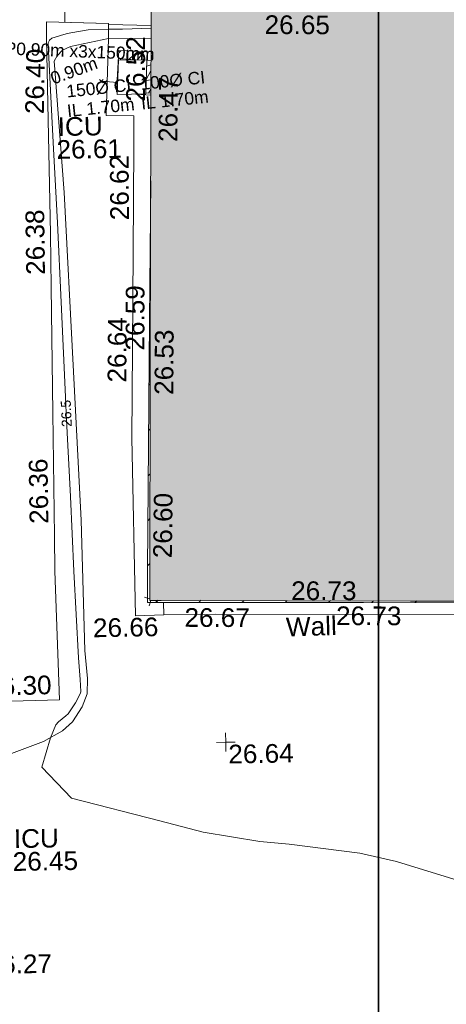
# Model space of a CAD drawing. Header units: millimetres. Extents: x -290717 to 520720, y -88450 to 287762.
# Tile 230 of 256: x 54517 to 63074, y -39666 to -19897. Entities that reach past the tile are written whole.
import ezdxf

# ---------------------------------------------------------------- set-up
doc = ezdxf.new("R2010")
doc.units = ezdxf.units.MM
for name, pattern in [('IMPORT-HIDDEN2 _3_', [4762.5, 3175, -1587.5]), ('IMPORT-UG_DRAINAGE_UNIDENTIFIED_QLB2 _2_', [2700, 1500, -300.0000000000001, 0, -250, 150, -300.0000000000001, 0, -200]), ('IMPORT-UG_ELEC_LV_QLB2 _2_', [2700, 1500, -300.0000000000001, 0, -250, 150, -300.0000000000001, 0, -200]), ('IMPORT-UG_ELEC_STREET LIGHTING_QLB2 _2_', [2700, 1500, -300.0000000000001, 0, -250, 150, -300.0000000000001, 0, -200])]:
    doc.linetypes.add(name, pattern=pattern)
for name, color, linetype, lineweight, true_color in [('00_TOPO_EAVE', 7, 'Continuous', 9, 0x666666), ('00_UAV_BUILDING_HATCH', 7, 'Continuous', 9, 0x999999), ('00_UAV_BUILDING_OUTLINE', 5, 'Continuous', 9, 0x0000ff), ('00_UAV_CONCRETE', 9, 'Continuous', 9, 0x808080), ('00_UAV_FOOTPATH', 7, 'Continuous', 9, 0xa50000), ('00_UAV_FORM_LINES', 7, 'Continuous', 9, 0x666666), ('00_UAV_FURN_LAMP_POST', 7, 'Continuous', 9, 0xa50000), ('00_UAV_LAND_DRAIN', 7, 'Continuous', 9, 0xff7f7f), ('00_UAV_LEVEL_SPOT', 7, 'Continuous', 9, 0x666666), ('00_UAV_SERV_IC', 5, 'Continuous', 9, 0x0000ff), ('00_UAV_WALL', 7, 'Continuous', 9, 0x7c00a5), ('01_DTM_CONTOUR_MNR', 7, 'Continuous', 9, 0xa5a552), ('01_DTM_CONTOUR_MNR_LABELS', 7, 'Continuous', 9, 0xa5a552), ('12333-PUM-2D-U-0001-C01 - Rev2_REVIT IMPORT_dwg', 7, 'Continuous', 9, 0x767676), ('A_RHA_Line', 7, 'Continuous', 9, 0x00a600), ('PUM-CHAMBER EXTENTS', 6, 'IMPORT-HIDDEN2 _3_', 9, 0xff00ff), ('PUM-ELECTRIC-LV-QLB2', 1, 'IMPORT-UG_ELEC_LV_QLB2 _2_', 9, 0xff0000), ('PUM-ELECTRIC-MH', 1, 'Continuous', 9, 0xff0000), ('PUM-UNIDENTIFIED-QLB2', 150, 'IMPORT-UG_DRAINAGE_UNIDENTIFIED_QLB2 _2_', 9, 0x007fff)]:
    doc.layers.add(name, color=color, linetype=linetype, lineweight=lineweight, true_color=true_color)
for name, color, linetype, lineweight in [('A_RHA_Detail', 7, 'Continuous', 9), ('A_RHA_Text', 7, 'Continuous', 9), ('GEN-TEXT', 7, 'Continuous', 9)]:
    doc.layers.add(name, color=color, linetype=linetype, lineweight=lineweight)
doc.styles.add('Arial_1', font='arial.ttf', dxfattribs={"height": 250})
doc.styles.add('Swis721 Lt BT_1', font='swissl.ttf', dxfattribs={"height": 200})
doc.styles.add('Swis721 Lt BT_2', font='swissl.ttf', dxfattribs={"height": 375})

# ---------------------------------------------------------------- blocks, each defined once
blk = doc.blocks.new('12333-PUM-2D-U-0001-C01 - Rev2_REVIT IMPORT_dwg_UAV-2077255-Site Location Plan Existing')
at = {"layer": '00_UAV_LEVEL_SPOT', "color": 254, "true_color": 0xcccccc, "flags": 128}
for points in [[(0, -500.0000000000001), (0, 0), (-500.0000000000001, 0)], [(500.0000000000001, 0), (0, 0), (0, 500.0000000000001)]]:
    blk.add_lwpolyline(points, dxfattribs=at)
blk = doc.blocks.new('12333-PUM-2D-U-0001-C01 - Rev2_REVIT IMPORT_dwg_MSL_Eaves_SYM_1-V103-Site Location Plan Existing')
at = {"layer": '00_TOPO_EAVE', "color": 254, "true_color": 0xcccccc}
for p, q in [((-66.62497351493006, 21.6903242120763), (-356.5791934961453, 116.0873754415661)), ((-116.0873754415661, -356.5791934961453), (-22.29152353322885, -68.47164433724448)), ((356.5791934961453, -116.0873754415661), (225.1817043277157, -73.30981035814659))]:
    blk.add_line(p, q, dxfattribs=at)
blk = doc.blocks.new('12333-PUM-2D-U-0001-C01 - Rev2_REVIT IMPORT_dwg_MGS62954_T2_Galway_ITM_3d_Rev1-2077680-Site Location Plan Existing')
at = {"layer": '00_UAV_BUILDING_HATCH', "true_color": 0xcccccc}
h = blk.add_hatch(dxfattribs=at)
h.set_pattern_fill('FP_1', color=254, style=0, pattern_type=2)
h.set_pattern_definition([(45, (0, 0), (-441.9417382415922, 441.9417382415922), [])])
h.paths.add_polyline_path([(533971675.2825558, 725522593.5417731), (533971674.2385213, 725522613.4642802), (533958527.84701, 725522878.4017946), (533958667.9126847, 725530330.2946466), (533958477.7048926, 725522832.8325349), (533971673.891213, 725522593.567)])
h.paths.add_polyline_path([(533967520.1126879, 725534544.5790929), (533967522.6341133, 725534550.2937528), (533958779.7048925, 725534736.8325346), (533958779.3318969, 725534715.4636313), (533966666.4611503, 725534561.2682025)])
at = {"layer": '00_UAV_BUILDING_OUTLINE', "color": 254, "true_color": 0xcccccc, "flags": 128}
blk.add_lwpolyline([(533958692.4888417, 725531299.0183951), (533958621.348977, 725528494.882806), (533958494.5531965, 725523496.9458159), (533958477.7048926, 725522832.8325349), (533962810.820717, 725522754.2670121), (533967807.9413472, 725522663.6621425), (533971675.2825558, 725522593.5417731)], dxfattribs=at)
at = {"layer": '00_UAV_CONCRETE', "color": 254, "true_color": 0xcccccc, "flags": 128}
blk.add_lwpolyline([(533958800.5362047, 725522577.8525178), (533958233.5362049, 725522570.8525177), (533958224.5362047, 725526141.8525177), (533958245.4250489, 725527003.4387139), (533958315.09021, 725529876.8644042), (533958363.3828346, 725532001.7398877), (533958377.0902098, 725532604.8644043), (533957819.0902099, 725532622.8644043), (533957893.09021, 725534168.8644043), (533958748.1828706, 725534147.7799276)], dxfattribs=at)
at = {"layer": '00_UAV_FOOTPATH', "color": 254, "true_color": 0xcccccc, "flags": 128}
blk.add_lwpolyline([(533954969.5556239, 725520890.8114558), (533956678.5362046, 725520908.8525175), (533956635.5362048, 725523490.8525175), (533956638.2012002, 725524198.186704), (533956647.5362047, 725526675.8525176), (533956657.7498484, 725529198.0418938), (533956662.0902098, 725530269.8644043), (533956655.3128027, 725534197.9389223), (533956654.748715, 725534524.8749026), (533957901.8410175, 725534469.5161713), (533957893.0902098, 725534168.8644043)], dxfattribs=at)
at = {"layer": '00_UAV_FORM_LINES', "color": 254, "true_color": 0xcccccc, "flags": 128}
blk.add_lwpolyline([(533954629.5362047, 725518644.8525176), (533954661.5365, 725519154.8525002), (533954730.5365, 725519313.8525002), (533954815.5365, 725519416.8525001), (533955037.5365, 725519566.8525001), (533955210.5365, 725519673.8525001), (533956348.5365, 725520080.8525002), (533956733.5365, 725520283.8525002), (533956933.5365, 725520465.8525001), (533957134.5365, 725520757.8525002), (533957235.5365, 725521022.8525002), (533957253.5365002, 725521328.8525002), (533957204.5365002, 725521890.8525002), (533957175.5365001, 725524506.8525001), (533957069.5365002, 725527624.8525002), (533956955.5365, 725531093.8525001), (533956805.5365, 725533566.8525002), (533956795.5365001, 725533729.8525002), (533956860.5365, 725533838.8525001), (533956971.5365002, 725533951.8525001), (533957133.5365001, 725534022.8525002), (533957893.0902098, 725534168.8644043)], dxfattribs=at)
at = {"layer": '00_UAV_LAND_DRAIN', "color": 254, "true_color": 0xcccccc, "flags": 128}
blk.add_lwpolyline([(533958753.3969104, 725534414.4791793), (533957901.3329676, 725534452.0610814), (533957901.8410175, 725534469.5161713), (533957147.7407017, 725534502.9908681), (533957027.6222723, 725534508.3229544), (533957049.0902098, 725536332.8644043), (533957065.6959188, 725537462.9583626), (533957074.7580352, 725538079.6765829), (533957081.8730001, 725538563.88229)], dxfattribs=at)
at = {"layer": '00_UAV_SERV_IC', "color": 254, "true_color": 0xcccccc}
for p, q in [((533958050.7000002, 725533042.2000002), (533958088.8000001, 725533728)), ((533958088.8000001, 725533728), (533958660.3000002, 725533728.0000001)), ((533958660.3000002, 725533728.0000001), (533958622.2000001, 725533042.2)), ((533958050.7000002, 725533042.2000002), (533958622.2000001, 725533042.2))]:
    blk.add_line(p, q, dxfattribs=at)
at = {"layer": '00_UAV_WALL', "color": 254, "true_color": 0xcccccc, "flags": 128}
for points in [[(533963181.9982296, 725522511.875363), (533959842.5362046, 725522571.8525176), (533958800.5362046, 725522577.8525177), (533958797.8683781, 725522827.0275176)], [(533963181.9982296, 725522511.875363), (533966853.3220001, 725522441.2110001), (533968180.5371634, 725522397.8649372), (533968782.322, 725522378.211), (533968730.3220001, 725519482.2110002), (533970231.6073134, 725519468.8724818), (533973007.3220001, 725519444.211), (533975231.0834205, 725519404.6285964), (533977052.322, 725519372.211), (533980229.7220891, 725519289.6698439), (533980709.322, 725519277.2110001), (533982789.322, 725519240.2110001), (533982804.322, 725519555.211), (533982455.9755315, 725519566.7667973), (533980716.4463534, 725519624.4726977), (533980513.3220001, 725519631.211), (533977034.3220001, 725519707.211), (533975717.7391781, 725519728.589882), (533973339.3220001, 725519767.2110001), (533970718.6760166, 725519815.1079239), (533969126.3220001, 725519844.211), (533969219.536383, 725522661.4573479)]]:
    blk.add_lwpolyline(points, dxfattribs=at)
at = {"layer": '01_DTM_CONTOUR_MNR', "color": 254, "true_color": 0xcccccc, "flags": 128}
blk.add_lwpolyline([(533966430.0000002, 725516550.5473373), (533963380.9343844, 725517548.8383956), (533962650.0000001, 725517724.4063928), (533961240.0621118, 725517930.062112), (533960650.0000001, 725517995.1983927), (533959514.5669291, 725518204.5669293), (533958650.0000001, 725518445.3455604), (533956887.5373802, 725518929.9826546), (533956302.7628776, 725519563.4877424), (533956490, 725520150.0000001), (533956600.535371, 725520411.8185314), (533956650.5263957, 725520465.4384103), (533956805.5311342, 725520586.5240449), (533956847.5215587, 725520627.2245289), (533956999.5119048, 725520840.3003664), (533957106.3580046, 725521032.7278092), (533957115, 725521071.724138), (533957105.1681912, 725521312.816565), (533957074.8446395, 725521743.9854128), (533957016.4565157, 725523487.8532226), (533956972.373592, 725524986.3194067), (533956916.2042395, 725526656.2158893), (533956909.9035822, 725526843.532373), (533956857.19301, 725528891.385351), (533956810.8275862, 725530482.6551725), (533956752.6324486, 725531972.5343386), (533956681.5083334, 725534065.6107143), (533956685.1764706, 725534103.1764708), (533956708.9705883, 725534153.6764705), (533956761.7547019, 725534192.014806), (533957003.8933641, 725534266.3380643), (533957076.0350714, 725534284.4281503), (533957141.4958211, 725534295.899705), (533957492.2927958, 725534347.3559155), (533957896.6891675, 725534357.2966894), (533958176.7287375, 725534353.4667196), (533958752.4040335, 725534363.6933224)], dxfattribs=at)
at = {"xscale": 0.375, "yscale": 0.375, "zscale": 0.375}
for name, p in [('12333-PUM-2D-U-0001-C01 - Rev2_REVIT IMPORT_dwg_MSL_Eaves_SYM_1-V103-Site Location Plan Existing', (533958553.3475974, 725522895.8244071)), ('12333-PUM-2D-U-0001-C01 - Rev2_REVIT IMPORT_dwg_UAV-2077255-Site Location Plan Existing', (533960000.0000001, 725520000.0000001))]:
    blk.add_blockref(name, p, dxfattribs=at)
at = {"layer": '00_UAV_BUILDING_OUTLINE', "color": 251, "true_color": 0x666666, "char_height": 375, "width": 1495.902363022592, "attachment_point": 1, "line_spacing_factor": 1.005061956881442, "style": 'Swis721 Lt BT_2'}
for s, insert, rotation in [('26.65', (533961035.337532, 725534579.2777565), 358.77772502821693), ('26.52', (533958228.4211019, 725532897.7950988), 88.87999528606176), ('26.47', (533958863.416393, 725532076.5041312), 88.54673936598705), ('26.59', (533958130.6995297, 725527899.3157301), 88.87999527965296), ('26.53', (533958692.8690832, 725527000.225664), 88.54673936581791), ('26.60', (533958607.9593487, 725523722.6312821), 88.22159023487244), ('26.73', (533961369.7653077, 725523206.6447663), 358.96126024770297), ('26.67', (533959221.0077078, 725522706.2461993), 358.8423475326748), ('26.73', (533962261.432188, 725522688.0653958), 358.8799952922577)]:
    blk.add_mtext(s, dxfattribs=dict(at, insert=insert, rotation=rotation))
at = {"layer": '00_UAV_CONCRETE', "color": 251, "true_color": 0x666666, "char_height": 375, "width": 1495.902363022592, "attachment_point": 1, "line_spacing_factor": 1.005061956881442, "style": 'Swis721 Lt BT_2'}
for s, insert, rotation in [('26.62', (533957867.1790063, 725530518.3677624), 89.35398961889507), ('26.64', (533957756.4003038, 725527265.3684055), 88.61115673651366)]:
    blk.add_mtext(s, dxfattribs=dict(at, insert=insert, rotation=rotation))
at = {"layer": '00_UAV_CONCRETE', "color": 251, "true_color": 0x666666, "insert": (533957378.5954514, 725522528.4631644), "char_height": 375, "width": 1495.902363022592, "attachment_point": 1, "line_spacing_factor": 1.005061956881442, "style": 'Swis721 Lt BT_2'}
blk.add_mtext('26.66', dxfattribs=at)
at = {"layer": '00_UAV_FOOTPATH', "color": 251, "true_color": 0x666666, "char_height": 375, "width": 1495.902363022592, "attachment_point": 1, "line_spacing_factor": 1.005061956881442, "style": 'Swis721 Lt BT_2'}
for s, insert, rotation in [('26.40', (533956196.4342631, 725532684.4456902), 87.93019343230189), ('26.38', (533956163.5366718, 725529450.0452672), 89.76798115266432), ('26.36', (533956143.9170157, 725524450.0507736), 89.78412995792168), ('26.30', (533955214.3140345, 725521388.6524799), 0.604827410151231)]:
    blk.add_mtext(s, dxfattribs=dict(at, insert=insert, rotation=rotation))
at = {"layer": '00_UAV_FURN_LAMP_POST', "color": 251, "true_color": 0x666666, "insert": (533955126.5434752, 725515806.9812515), "char_height": 375, "width": 1495.902363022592, "attachment_point": 1, "line_spacing_factor": 1.005061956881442, "style": 'Swis721 Lt BT_2'}
blk.add_mtext('26.27', dxfattribs=at)
at = {"layer": '00_UAV_LEVEL_SPOT', "insert": (533960048.475159, 725519946.7845223), "char_height": 375, "width": 1495.902363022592, "attachment_point": 1, "line_spacing_factor": 1.005061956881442, "style": 'Swis721 Lt BT_2'}
blk.add_mtext('26.64', dxfattribs=at)
at = {"layer": '00_UAV_SERV_IC', "color": 251, "true_color": 0x666666, "char_height": 375, "attachment_point": 1, "line_spacing_factor": 1.005061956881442, "style": 'Swis721 Lt BT_2'}
for s, insert, width in [('ICU', (533956846.5129313, 725532603.1682149), 1021.012723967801), ('26.61', (533956814.8530725, 725532144.4099594), 1495.902363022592), ('ICU', (533955717.3712291, 725518323.5307231), 1021.012723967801), ('26.45', (533955685.7113703, 725517864.7724675), 1495.902363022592)]:
    blk.add_mtext(s, dxfattribs=dict(at, insert=insert, width=width))
at = {"layer": '00_UAV_WALL', "color": 251, "true_color": 0x666666, "insert": (533961247.2511899, 725522477.0133505), "char_height": 375, "width": 1130.237340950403, "attachment_point": 1, "rotation": 0.7146768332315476, "line_spacing_factor": 1.005061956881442, "style": 'Swis721 Lt BT_2'}
blk.add_mtext('Wall', dxfattribs=at)
at = {"layer": '01_DTM_CONTOUR_MNR_LABELS', "color": 251, "true_color": 0x666666, "insert": (533956816.7472715, 725526653.5087479), "char_height": 200, "width": 620.5117196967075, "attachment_point": 2, "rotation": 91.55916169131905, "line_spacing_factor": 1.005061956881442, "style": 'Swis721 Lt BT_1'}
blk.add_mtext('26.5', dxfattribs=at)
blk = doc.blocks.new('12333-PUM-2D-U-0001-C01 - Rev2_REVIT IMPORT_dwg-1620468-Site Location Plan Existing')
at = {"layer": 'PUM-CHAMBER EXTENTS', "true_color": 0xffaaff}
h = blk.add_hatch(dxfattribs=at)
h.set_pattern_fill('FP_3', color=211, style=0, pattern_type=2)
h.set_pattern_definition([(45, (-533641079.65, -725615854.3560001), (-265.1650429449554, 265.1650429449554), []), (45, (-533640902.873, -725615854.3560001), (-265.1650429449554, 265.1650429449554), [])])
h.paths.add_polyline_path([(317647.186407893, -82798.46021216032), (317660.8248804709, -81966.97061995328), (317021.3501529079, -81933.35617869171), (316971.9088096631, -82762.96376768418), (316973.777607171, -82763.06200234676), (317009.1501529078, -82126.35617865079), (317580.6501529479, -82126.3561786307), (317543.613505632, -82793.01582931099), (317646.3119779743, -82798.41424713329)])
at = {"layer": 'GEN-TEXT', "color": 253, "true_color": 0xaaaaaa}
for p, q in [((316622.9948138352, -82576.71151775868), (316693.7054919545, -82506.00083963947)), ((316693.7054919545, -82576.71151775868), (316622.9948138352, -82506.00083963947))]:
    blk.add_line(p, q, dxfattribs=at)
at = {"layer": 'PUM-CHAMBER EXTENTS', "color": 211, "linetype": 'Continuous', "true_color": 0xffaaff}
for p, q in [((316973.7776071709, -82763.06200234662), (316960.35015292, -82762.3561787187)), ((317647.186407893, -82798.46021216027), (317543.613505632, -82793.01582931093))]:
    blk.add_line(p, q, dxfattribs=at)
at = {"layer": 'PUM-CHAMBER EXTENTS', "color": 211, "linetype": 'Continuous', "true_color": 0xffaaff, "flags": 128}
blk.add_lwpolyline([(316960.35015292, -82762.3561787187), (317021.350152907, -81933.35617869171), (317663.4395586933, -81967.10806236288)], dxfattribs=at)
at = {"layer": 'PUM-ELECTRIC-MH', "color": 21, "true_color": 0xffaaaa}
for p, q in [((317579.6719113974, -82143.96452651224), (317659.8560194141, -82150.40686517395)), ((317646.4497231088, -82836.14179689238), (317347.9144386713, -82812.1561786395))]:
    blk.add_line(p, q, dxfattribs=at)
at = {"layer": 'PUM-ELECTRIC-MH', "color": 21, "true_color": 0xffaaaa, "flags": 128}
blk.add_lwpolyline([(317048.0709130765, -82126.35617864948), (317049.35015284, -82101.35617863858), (317360.5108672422, -82126.35617863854)], dxfattribs=at)
at = {"layer": 'PUM-UNIDENTIFIED-QLB2', "color": 141, "true_color": 0xaad4ff}
for p, q in [((316658.3501528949, -82541.35617869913), (316984.3873781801, -82572.08612405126)), ((317557.5771842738, -82541.66961413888), (317652.3691528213, -82533.36169735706))]:
    blk.add_line(p, q, dxfattribs=at)
blk.add_blockref('12333-PUM-2D-U-0001-C01 - Rev2_REVIT IMPORT_dwg_MGS62954_T2_Galway_ITM_3d_Rev1-2077680-Site Location Plan Existing', (-533641079.6498471, -725615854.3561786))
at = {"layer": 'PUM-ELECTRIC-LV-QLB2', "char_height": 250, "attachment_point": 2, "line_spacing_factor": 0.9417779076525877, "style": 'Arial_1'}
for s, insert, width, rotation in [('DP0.90m x3x150mm', (316113.2379256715, -81798.91562298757), 3893.2779916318, 356.72413011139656), ('0.90m', (316070.0966509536, -82198.73570369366), 1160.025439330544, 19.15735974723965)]:
    blk.add_mtext(s, dxfattribs=dict(at, insert=insert, width=width, rotation=rotation))
at = {"layer": 'PUM-UNIDENTIFIED-QLB2', "char_height": 250, "width": 1609.956150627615, "attachment_point": 2, "rotation": 5.008814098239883, "line_spacing_factor": 0.9417779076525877, "style": 'Arial_1'}
for s, insert in [('100Ø CI\\PIL 1.70m', (318078.379406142, -82425.38760123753)), ('150Ø CI\\PIL 1.70m', (316591.5384285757, -82550.85941367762))]:
    blk.add_mtext(s, dxfattribs=dict(at, insert=insert))

msp = doc.modelspace()

# ---------------------------------------------------------------- hatches: boundary and pattern name
at = {"layer": 'A_RHA_Detail', "true_color": 0xc0c0c0}
h = msp.add_hatch(color=9, dxfattribs=at)
h.paths.add_polyline_path([(-80880.60083898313, -68502.79057078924), (-80400.86592458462, -68483.4150911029), (-80400.86592458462, -62984.64684182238), (-24474.85765180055, -63009.32043784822), (-24456.14471274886, -50840.30023854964), (-36622.55041054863, -50831.65104346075), (-36622.5504104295, -44228.57792609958), (-50959.05265825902, -44213.68205212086), (-50959.05265825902, -42573.78171509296), (-54563.93258049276, -42571.21897729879), (-54565.69773355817, -45054.17447471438), (-92408.82109324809, -45027.27149617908), (-92411.78875845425, -49201.74309219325), (-100061.9988811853, -49201.74309219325), (-100052.221444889, -64852.82557835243), (-86120.90825231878, -64852.82557835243), (-86092.16626519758, -62957.90041523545), (-84861.10047611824, -62957.90041520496), (-84854.79054275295, -68240.10973718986), (-80870.60226895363, -68240.10973718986)])
h.paths.add_polyline_path([(-137238.9269955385, -68461.93840922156), (-132719.7426408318, -68433.06336920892), (-132847.0731201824, -62850.0428228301), (-130454.6837966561, -62916.63108081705), (-130498.2830220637, -61355.8539363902), (-117581.136331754, -61423.42893434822), (-117492.3908565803, -49183.91309186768), (-125136.5200282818, -49178.47881939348), (-125133.5727033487, -45032.61887132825), (-163007.1824077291, -45005.69421944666), (-163007.1824077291, -44090.29634113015), (-163123.8521375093, -44090.21339942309), (-163122.6389897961, -42383.751842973), (-166563.8543420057, -42383.75184295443), (-166565.0349082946, -44044.3982420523), (-193158.4656786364, -44025.49275802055), (-193195.152889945, -62863.6565097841), (-137269.7106414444, -62916.63108078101), (-137254.3708868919, -65679.90523788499)])
h.paths.add_polyline_path([(120310.9497607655, -32334.2823016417), (120312.4652266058, -31610.73011961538), (133451.2244789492, -31638.24899384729), (133469.2230092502, -19717.98315777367), (121295.7536929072, -19692.48606427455), (121319.8434528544, -8190.941560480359), (112277.0825929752, -8172.001674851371), (112263.1769726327, -14811.12345451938), (78285.85310969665, -14739.95861435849), (78292.82277619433, -8167.077575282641), (76545.55099677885, -8163.40371230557), (69355.76844230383, -8152.931592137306), (69353.66597202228, -9156.746357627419), (68372.60878942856, -9154.691552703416), (68372.60878942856, -13705.52853212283), (69333.72334743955, -13707.54156767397), (69325.07112544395, -16249.53369225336), (66623.4489111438, -16249.53369225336), (66619.79243932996, -17995.29925522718), (65989.07757491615, -17995.29925522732), (65985.44262769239, -19730.78799479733), (57152.23993372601, -19712.28702423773), (57127.42535098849, -31559.89461998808), (70277.87165423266, -31587.43801817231), (70277.87165428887, -32271.74147154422), (78263.96947906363, -32285.12944888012), (78266.62669288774, -31019.79372153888), (112335.8856506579, -31091.15111856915), (112335.8856506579, -32317.57330550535), (119781.4233959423, -32333.17321910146)])
h.paths.add_polyline_path([(7503.71740934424, -1791.43926322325), (15482.43097389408, -674.0213230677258), (15484.0826184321, 148.1327206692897), (56188.28042539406, 205.5276654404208), (56155.8432600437, 14338.31663138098), (18016.62665932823, 14236.4814953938), (17967.9025208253, 34313.18372075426), (21727.10644861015, 34324.06926249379), (21708.9097307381, 40608.10218319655), (18009.66447156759, 40608.10218325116), (17995.54603703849, 45483.75063445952), (9770.084212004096, 45420.63294734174), (3966.216019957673, 45443.14492469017), (3984.771235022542, 14176.56786831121), (1023.062455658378, 14176.56786840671), (-276.5134647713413, 14190.52623465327), (-231.6790044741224, 5976.811441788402), (-226.4491536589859, 193.7444677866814), (1220.250839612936, 179.5999159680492), (7477.609307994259, 143.2867556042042), (7488.638446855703, -674.0213230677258)])
h.paths.add_polyline_path([(77755.59663317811, 53.47451145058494), (77729.51881611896, 1699.844979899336), (94464.47132486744, 1659.976083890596), (94606.37913471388, 17991.39023626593), (88810.41901146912, 18015.03260816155), (88799.89418497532, 14436.74271609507), (69413.88950349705, 14457.87738898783), (69377.35724448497, 99.62816357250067), (70760.85642036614, 92.0068082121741)])
h.paths.add_polyline_path([(61252.12079698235, 46453.95617369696), (105774.7348988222, 46472.68783510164), (105768.2642197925, 61852.61234310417), (92285.13876306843, 61852.61234310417), (92308.59670397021, 65784.30757142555), (96107.46680002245, 65767.6044524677), (96059.6808111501, 75209.20847378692), (101084.8427276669, 75071.88872768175), (104988.0046543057, 74765.36560410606), (108403.6894220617, 74363.84089439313), (112009.2703903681, 73787.25420864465), (115645.3524814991, 73049.69667210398), (116890.8108050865, 72761.69136255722), (120208.9929832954, 71893.18353872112), (120865.241739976, 71703.68487155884), (124135.6329505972, 70669.67317909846), (127435.6253142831, 69480.50055823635), (127820.4368655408, 69394.93141813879), (128274.3081769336, 69331.69585757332), (128731.879114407, 69306.66104520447), (129189.9401456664, 69320.00258265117), (129645.2782985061, 69371.62688830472), (130094.6997111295, 69461.17185607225), (130535.0520071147, 69588.00939078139), (130963.2464342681, 69751.2498188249), (131376.279516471, 69949.74812593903), (131771.254123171, 70182.11198906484), (132162.5575600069, 70460.54046602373), (132496.0921582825, 70741.69081117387), (132820.8713676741, 71064.98072578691), (133117.4593294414, 71414.31364276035), (133383.77568926, 71787.23923958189), (133616.5473239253, 72178.53728446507), (133817.1647262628, 72590.54524901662), (133982.6025969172, 73017.89547517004), (134111.7005086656, 73457.59040804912), (134203.5529320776, 73906.545904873), (134257.5155882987, 74361.61286220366), (134272.5462649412, 74819.59931534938), (134250.5259874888, 75277.29281749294), (134189.6227572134, 75731.48297750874), (134090.9274700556, 76178.98397761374), (133955.1324028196, 76616.65691996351), (133783.1900598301, 77041.4318434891), (133576.3064937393, 77450.3292564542), (133335.9328436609, 77840.48103831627), (133063.7551572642, 78209.15055536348), (132761.6825665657, 78553.75185442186), (132431.8338935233, 78871.86780505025), (132076.5227904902, 79161.26705200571), (131698.2415079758, 79419.91966864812), (131299.6434187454, 79646.01139199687), (131093.5942456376, 79746.34209763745), (132146.0467355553, 83110.22226149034), (122787.763295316, 86282.54285521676), (121604.3555410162, 82800.35918872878), (117095.9864226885, 83870.84033788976), (116841.9598400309, 83526.35449576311), (116120.5435466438, 91221.9361197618), (110237.7341284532, 91274.27491024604), (110194.3680786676, 90435.39030217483), (104988.0046543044, 90486.49901569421), (104973.2761846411, 94309.82427956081), (103746.1314668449, 94309.82427962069), (103839.9937121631, 122852.1474272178), (96365.09202303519, 122931.9599471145), (96350.3400238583, 123952.416858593), (104555.5505249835, 123902.1925258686), (104607.3234457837, 120248.5396157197), (125502.5015002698, 120134.193340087), (125662.0200253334, 137657.3796883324), (114479.5865733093, 137699.2256881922), (114382.3062641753, 129149.9458158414), (104644.1590035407, 129187.997507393), (104577.9931702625, 126217.3903165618), (101184.4926405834, 126159.1566967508), (101264.6166812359, 135959.2655565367), (89967.23177303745, 135988.8856164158), (89927.63362986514, 125823.6463181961), (93630.53562299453, 125840.7948842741), (93580.6568888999, 122931.9599471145), (88697.38835373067, 122904.7310127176), (88679.38989541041, 95739.0914377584), (86378.25848993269, 95739.0914377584), (86378.18187189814, 96178.10083375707), (83279.5074328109, 96200.92083330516), (83273.62493422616, 95735.74732136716), (70169.67509616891, 95733.22421950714), (70166.2684274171, 96272.07409350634), (66674.99731291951, 96257.14073659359), (66654.74538556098, 95755.71092140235), (65784.77231076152, 95755.71092140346), (65887.65094981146, 117470.6305650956), (53473.34271625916, 117487.9046429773), (53434.44066306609, 98570.4634906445), (40649.41626913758, 98570.46349066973), (40610.16711556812, 94406.01479082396), (38853.82372865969, 94410.36303444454), (38848.65589191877, 89463.65332732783), (40612.46601909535, 89518.45976927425), (40665.38257359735, 86257.73741131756), (38372.19584673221, 86305.7230928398), (38369.79373532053, 76901.0507917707), (50937.95125076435, 76944.40198877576), (50922.88567283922, 74598.78180893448), (56484.90611318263, 74588.85093774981), (56484.9061131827, 75194.85181998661), (92465.40372273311, 75233.02581663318), (92645.92783659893, 71766.64845097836), (89810.5550181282, 69362.83965827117), (85313.16173971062, 69360.94750424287), (85313.16173971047, 66907.40508090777), (75210.14498260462, 66903.15451592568), (75210.14498260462, 63815.70944554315), (70819.40014306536, 63815.70999204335), (70819.21601502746, 64253.35708063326), (69456.8341568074, 64253.35708063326), (69455.71957374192, 66901.99623168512), (61303.3285675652, 66898.56680686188), (61304.56054652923, 63970.32021231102), (70500.41048205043, 63970.32021223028), (70500.40885431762, 61852.59006210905), (61245.64388480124, 61848.69637492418), (61252.12079698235, 46455.07044720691)])
h.paths.add_polyline_path([(-17153.16561239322, 48569.32684293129), (-17153.16561227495, 60770.38083690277), (-29362.88357762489, 60774.7042869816), (-29362.88357762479, 67399.20394583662), (-43507.25361058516, 67405.01911302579), (-43488.53133082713, 69093.07334179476), (-45766.41866234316, 69109.32868391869), (-45794.34620035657, 67405.01911302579), (-47272.11273197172, 67404.21245453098), (-47272.44887636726, 66454.91798912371), (-86004.56386335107, 66468.6329952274), (-86006.66970790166, 60521.58362724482), (-92662.8772251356, 60521.58362724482), (-92666.53762789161, 50184.35611936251), (-79752.016597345, 50179.78302554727), (-79752.016597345, 48591.49323813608), (-17157.71631240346, 48569.32845421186)])
h.paths.add_polyline_path([(-201056.4185879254, 48628.75479108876), (-138377.9751621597, 48634.64535782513), (-138377.9751621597, 50133.28202330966), (-125467.710581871, 50134.49533928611), (-125468.6909603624, 60566.19036866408), (-132186.8595615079, 60565.86652591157), (-132187.4203588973, 66533.01978768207), (-170643.3098734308, 66805.61809689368), (-170643.3098732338, 67738.78475851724), (-200340.0100486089, 67488.93693767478), (-200348.7175167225, 60827.7802510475), (-201057.5650552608, 60827.71357562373), (-201056.6510294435, 51102.0431337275)])
h.paths.add_polyline_path([(-240051.5126725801, 54769.1949116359), (-239444.4902595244, 54811.10754483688), (-239186.5396225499, 54841.92927608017), (-238764.8191578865, 54940.98166103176), (-238382.4735933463, 55122.46891391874), (-237990.3402229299, 55354.87497237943), (-237269.2031026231, 55936.21514997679), (-237030.2712443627, 56228.66101920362), (-236793.0039600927, 56569.31473977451), (-236554.5880579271, 57004.26389721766), (-236432.7219585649, 57267.46508911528), (-236300.0815274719, 57753.26239002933), (-236250.7285154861, 58017.17885687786), (-236235.6490610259, 58516.21786795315), (-236233.2538430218, 58987.85640057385), (-236213.702979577, 59823.48083772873), (-236363.8287856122, 59820.8603820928), (-236634.0279869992, 60698.06075831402), (-236391.9547756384, 61432.1972634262), (-236225.4740089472, 61435.10319604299), (-236201.6036570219, 62637.68779599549), (-232563.5271750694, 62639.28734435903), (-232563.5271750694, 63049.03842407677), (-232732.1945866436, 63049.15302221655), (-232860.1521278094, 63457.9589027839), (-232731.6068089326, 63914.24862701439), (-232560.8209657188, 63914.24862701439), (-232521.9864006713, 70597.99604498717), (-240628.6947850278, 70598.85496274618), (-240629.7923196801, 72350.98321581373), (-246412.6011213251, 72347.36085937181), (-246412.6011213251, 70616.45923939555), (-254449.5805725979, 70618.60952619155), (-254454.637144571, 70754.06491724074), (-254469.7140363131, 73191.6627625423), (-263883.2532625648, 73267.83063692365), (-263902.4181505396, 68260.74348557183), (-263714.8217520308, 68259.82096576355), (-263552.9672900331, 67819.6543439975), (-263719.0883117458, 67392.20684197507), (-263913.629869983, 67392.20684288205), (-263956.7001914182, 58633.76423459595), (-260181.1963171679, 58611.22607638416), (-260192.3146984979, 56354.25111578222), (-257184.684388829, 56339.46086010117), (-257213.4419958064, 57092.93866025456), (-257338.5163846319, 57093.27331227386), (-257471.0109295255, 57531.7457231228), (-257338.5163845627, 58062.22513700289), (-257203.4956297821, 58064.06881293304), (-257173.5751889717, 58598.54056827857), (-256478.2273617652, 58575.27357918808), (-256478.2273617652, 58788.51859477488), (-256013.0091299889, 58911.92701537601), (-255397.0786589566, 58780.99767608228), (-255397.0786664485, 58595.98242230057), (-243809.8853614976, 58585.92793205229), (-243805.3570672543, 58352.04527760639), (-243740.9394682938, 57884.52572396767), (-243619.083060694, 57421.84877501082), (-243424.3877541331, 56943.65915328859), (-243247.1437899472, 56608.24157716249), (-243003.0710577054, 56249.99021479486), (-242732.2093200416, 55932.75703086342), (-242371.7230179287, 55603.12658814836), (-242141.2551255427, 55424.88676771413), (-241804.9643038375, 55216.88439829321), (-241529.464082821, 55077.02869058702), (-241100.6275144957, 54917.18295005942), (-240836.2134980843, 54840.82833179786), (-240453.4486196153, 54788.6078413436), (-240203.3756532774, 54776.52967577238)])
h.paths.add_polyline_path([(40276.69022620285, 59895.3641775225), (40328.62676026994, 69196.9439153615), (36588.99968782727, 69217.82459101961), (36619.46637569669, 74674.25962431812), (32264.36460075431, 74687.02318924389), (32233.48293864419, 69156.26826309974), (11916.69390488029, 69269.70959690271), (11966.66200108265, 78218.75165977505), (29087.50901742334, 78123.15526811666), (29143.44567202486, 88141.13700481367), (15719.34879623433, 88216.09212957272), (15732.60379610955, 90589.99788900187), (4594.294101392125, 90652.19003492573), (4525.129359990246, 78265.12250452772), (10096.76365550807, 78234.01258734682), (10077.43887221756, 74773.03821913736), (4547.641142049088, 74803.91453678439), (4465.579974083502, 60107.16002351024), (19125.89094757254, 60025.30234268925), (19139.86249371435, 62527.53804648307), (31738.59196305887, 62457.19146407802), (31724.55430855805, 59943.11609818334), (38369.79364222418, 59906.01157297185)])
h.paths.add_polyline_path([(-246083.0241259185, 72334.29150213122), (-246083.0594797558, 72334.30275087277), (-246208.2905500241, 72334.29150213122)])
h.paths.add_polyline_path([(-114575.3004830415, 112178.0758696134), (-114575.3246436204, 112178.0758696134), (-114707.2752166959, 115801.5811617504)])
h.paths.add_polyline_path([(-154699.9178766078, 101760.4080976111), (-114382.0503338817, 101776.0542915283), (-114382.0503338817, 106926.936016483), (-113755.641395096, 106927.1791078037), (-113757.5507412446, 111847.2721532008), (-114431.6837526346, 111847.2721532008), (-114431.8098651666, 112178.075869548), (-114575.3004830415, 112178.0758696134), (-114578.9984943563, 121707.2390834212), (-123056.9849702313, 121707.2390834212), (-123068.8201032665, 156452.7036899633), (-119381.2340625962, 156454.1347343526), (-119381.2340625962, 160165.8603541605), (-115501.031452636, 160167.3661472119), (-115503.3750945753, 166206.5793118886), (-132411.7987151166, 166599.6604729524), (-132411.8243306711, 166665.6603411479), (-135275.0124468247, 166664.5489553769), (-135275.0124468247, 166628.1883102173), (-135911.3205077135, 166628.1944503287), (-135911.3479256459, 166352.1604668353), (-152521.1633846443, 166345.7145607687), (-152518.3680955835, 159142.6836790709), (-150699.3133726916, 159117.9265656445), (-150755.6690356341, 122560.6912032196), (-151059.2005266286, 122560.6912032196), (-151061.0981347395, 121302.4374931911), (-154138.3148337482, 121372.6012653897), (-154138.3148337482, 121865.183451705), (-154704.3888425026, 121867.2611370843), (-154688.5451973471, 119352.3937021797), (-154745.5933227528, 119352.3715636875), (-154745.5763474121, 118722.1532660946), (-160794.1544526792, 118748.744283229), (-160794.1544527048, 119410.5425977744), (-163852.1622693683, 119422.408321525), (-163855.0715294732, 118762.2003111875), (-167568.6765459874, 118778.5256058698), (-166634.6619849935, 124395.1277019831), (-166843.6206842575, 124471.2090400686), (-167568.6765459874, 124707.6250904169), (-168028.2173235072, 124841.3808643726), (-168630.5006276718, 124991.3056740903), (-169238.2056070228, 125117.4693074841), (-169850.3952285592, 125219.6772877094), (-170466.1255403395, 125297.7720169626), (-171089.1102599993, 125351.8553033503), (-171704.4065937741, 125381.1774254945), (-172325.0479971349, 125386.3595015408), (-172782.2248668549, 125374.5832363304), (-173401.7764236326, 125337.4554476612), (-174019.3926983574, 125276.0328036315), (-174634.1213722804, 125190.4100127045), (-175245.0145766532, 125080.7190996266), (-176047.1958093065, 124895.7675261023), (-176665.4852587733, 124724.7228134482), (-177045.3001228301, 124609.1129151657), (-177631.5127793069, 124405.2077276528), (-176665.4852586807, 118818.5158793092), (-177558.9402083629, 118822.4435769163), (-177662.2853368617, 125263.4341236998), (-176365.3912352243, 126542.9270807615), (-159462.2970490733, 126319.9103917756), (-157057.7396790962, 128609.0850976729), (-157060.6673204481, 136153.1661957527), (-158638.8016610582, 137740.2441626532), (-159352.3735831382, 137740.2441626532), (-161634.4140635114, 140201.1078539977), (-168727.9404946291, 140256.8191147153), (-171035.0401162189, 137942.884730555), (-174184.1459014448, 137942.884730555), (-176460.1168228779, 140292.2858551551), (-177341.68569345, 140292.285855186), (-177341.7114445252, 140358.4281613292), (-183428.5803825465, 140356.0660244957), (-185921.6385984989, 137917.4639097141), (-185921.6385985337, 131757.309115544), (-186906.8767412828, 131756.9267734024), (-187725.3914540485, 130809.9989183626), (-187724.0588902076, 127376.1828149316), (-186481.0281350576, 126304.557648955), (-186479.4846755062, 122327.2959175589), (-185176.2828158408, 121059.4673825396), (-180304.1129154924, 121059.4673825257), (-180304.1136492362, 118802.0484409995), (-193555.3706955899, 118802.0484409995), (-193555.3686998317, 133117.8341649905), (-192593.6442938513, 133118.2073819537), (-192593.6442938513, 134200.8158367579), (-192224.6284783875, 134200.9592041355), (-192225.5653014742, 136615.0101267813), (-192595.0012461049, 136615.0101267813), (-192595.4357332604, 137734.4745166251), (-193589.2709668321, 137734.4746851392), (-193589.2685988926, 147474.5705834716), (-193163.2062206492, 147492.8644728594), (-192606.8095195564, 147551.4951472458), (-192359.9383250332, 147589.5931622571), (-192199.8207947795, 147616.5827293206), (-191882.7548926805, 147682.9245600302), (-191568.5380071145, 147761.6632019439), (-191020.2573150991, 147932.4221712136), (-190950.5841382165, 147955.8263236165), (-190647.7999969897, 148070.951423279), (-190349.769078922, 148197.8750093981), (-190056.9509284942, 148336.4013817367), (-189769.7970512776, 148486.316942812), (-189375.4954991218, 148717.2624196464), (-189132.9060261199, 148873.2749095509), (-188867.5421091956, 149059.0543930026), (-188609.6764469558, 149255.1087866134), (-188354.9814056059, 149465.3525772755), (-188079.6339208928, 149713.8792482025), (-187884.9836199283, 149901.8220103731), (-187538.2510284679, 150274.4802367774), (-187446.2998447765, 150378.396083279), (-187241.3270201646, 150629.2310214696), (-187046.3599558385, 150887.9197697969), (-186861.699277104, 151154.0634500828), (-186546.1373636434, 151669.8298752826), (-186524.4196769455, 151707.063245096), (-163675.289831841, 151669.8298752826), (-163687.5843044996, 148134.0767945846), (-157303.6541541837, 148136.4921063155), (-157303.6541541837, 155759.9150161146), (-157557.4317586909, 155765.0384228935), (-157555.9168973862, 166678.0466575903), (-187009.2021991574, 166699.7464767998), (-187013.0952111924, 162054.4009359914), (-188707.1775469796, 162044.5925187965), (-188705.9961893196, 155021.5333641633), (-188737.9999316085, 154650.5326603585), (-188799.0133970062, 154283.1866125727), (-188857.2045401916, 154035.4341107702), (-188966.1106131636, 153679.3368924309), (-189102.6200311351, 153332.8820747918), (-189265.8911677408, 152998.2056672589), (-189454.9174010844, 152677.3710606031), (-189645.2484685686, 152421.322012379), (-189916.9563410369, 152104.2450531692), (-190212.7041973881, 151809.4634871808), (-190530.6686598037, 151538.7947475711), (-190868.889367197, 151293.9075915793), (-191225.2810786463, 151076.3118324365), (-191597.6465194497, 150887.3490190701), (-192092.8415776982, 150682.5621956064), (-192485.2937347, 150569.6612301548), (-192903.8930807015, 150482.2408890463), (-193187.215491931, 150440.8868273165), (-193594.1866364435, 150407.1257787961), (-193594.5953882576, 151459.989522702), (-205369.2399268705, 151455.4201248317), (-205354.452352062, 113350.0822379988), (-207187.1580384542, 113349.3709450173), (-207184.3024929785, 105991.0636522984), (-205312.8709512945, 105991.0636522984), (-205311.2365670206, 101769.6553082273), (-175488.645120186, 101781.2285901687), (-175488.645120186, 110889.6985621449), (-154703.462766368, 110897.5679794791), (-154700.5193329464, 103310.2697088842)])
h.paths.add_polyline_path([(193735.9435692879, 113047.8274775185), (208865.0938716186, 114991.026643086), (208976.1154122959, 114126.6471161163), (216447.8967330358, 115086.3281915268), (216038.7305308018, 118271.970241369), (232648.5073383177, 120405.3421627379), (233425.9936153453, 114352.0734369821), (240632.2017567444, 115277.6440986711), (239854.8412683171, 121329.9334728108), (256406.8682407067, 123455.8879629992), (257091.7572256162, 118089.1198988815), (264572.287122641, 119040.8180953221), (261877.8350554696, 138524.7609215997), (259178.7147038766, 138221.6086023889), (259197.3483654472, 137439.0084132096), (254686.1480587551, 136897.0007613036), (255412.6810205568, 131314.8303174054), (240852.7447965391, 129522.4514055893), (239771.0426540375, 137918.8519126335), (240649.582243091, 138010.1984551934), (240062.3063116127, 142776.6750342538), (239165.7694641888, 142685.0143484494), (237630.9646614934, 151018.3171733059), (266172.8791088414, 154560.7889781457), (271297.187694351, 142612.4006970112), (276531.7397502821, 144861.0987145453), (274941.5029779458, 148527.903728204), (302074.530765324, 160134.9084326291), (300215.9323773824, 164320.1841173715), (301528.161327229, 164907.0997990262), (300405.1237791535, 167477.8916353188), (299016.6944531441, 166945.7181825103), (295626.7488506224, 174518.7544287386), (294333.0289184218, 177537.1551681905), (287288.847594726, 174518.7544287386), (289427.6893504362, 169661.0163464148), (272956.7816584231, 162557.1203578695), (271943.2187786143, 164897.4305293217), (267016.3118217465, 162764.0369715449), (268502.3094164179, 159357.043014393), (265200.4029571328, 157946.4096681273), (226856.4166955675, 153146.7821791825), (227510.3041274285, 148852.0205335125), (228280.9873164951, 141179.0007484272), (227302.3544112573, 141050.2812999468), (227895.3788231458, 136433.1758633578), (228748.5501749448, 136523.8855003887), (229602.307730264, 128023.7667641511), (217691.2359889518, 126493.8999679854), (217642.3600127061, 126874.4332670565), (215138.5007311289, 126552.8357430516), (215194.9980427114, 126112.9650749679), (215015.6132225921, 126089.9247571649), (214840.967257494, 127449.6644606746), (192258.7012018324, 124549.1816390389), (193486.3576426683, 114991.026643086)])
h.paths.add_polyline_path([(-78076.24179098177, 117605.518872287), (-78076.23951907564, 117610.0871212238), (-78070.31812256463, 129485.733079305), (-74723.15926546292, 129478.3852560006), (-74723.15926546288, 125435.7860625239), (-48015.64546089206, 125380.0246061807), (-47996.55031653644, 135872.5822179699), (-61198.159180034, 135901.5630078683), (-74714.72264147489, 135923.5088764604), (-74723.62876031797, 131865.2975510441), (-78070.31812256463, 131872.6421692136), (-78062.97909490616, 149549.768943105), (-58292.26570494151, 149541.5607197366), (-58292.26570494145, 148946.2407608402), (-37707.70924049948, 148937.6946534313), (-37707.70924049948, 159740.0690313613), (-44148.26955758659, 159742.7429641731), (-44148.26955758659, 162961.3319175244), (-49829.95437586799, 162961.3319175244), (-49830.92144141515, 160632.0129326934), (-78494.0902662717, 160643.9130440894), (-78494.0902662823, 161615.1537737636), (-78739.22585210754, 161615.2555472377), (-78691.79195364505, 168187.9195488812), (-90844.5764503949, 168126.8149080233), (-90962.52567696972, 152686.7636278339), (-89064.97866810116, 152685.97582136), (-89079.54115383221, 117610.0871212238), (-78374.80210165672, 117605.6428258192)])
h.paths.add_polyline_path([(69254.82576126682, 129235.9722870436), (69259.97086178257, 136167.7892474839), (86068.0992678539, 136131.0235193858), (86008.66431381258, 164703.3084147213), (58789.63167882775, 164723.5115811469), (58789.63167882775, 170119.2062865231), (54460.16324890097, 170122.4198087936), (54457.21717773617, 166153.2792453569), (47042.21516498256, 166158.7829869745), (47041.10931533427, 164668.9097040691), (39173.27935198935, 164674.7495545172), (39172.83712618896, 164078.9539098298), (17014.87910992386, 164095.400525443), (17002.38841206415, 147267.1142245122), (12659.63471563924, 147267.1142245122), (12653.6008753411, 139137.9291796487), (17031.41608901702, 139134.6797717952), (17024.58791744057, 129935.3194463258), (39191.34773726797, 129918.8662983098), (39191.34773726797, 129258.2867272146), (69014.0340609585, 129236.1510132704)])
h.paths.add_polyline_path([(39265.62356917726, 139467.8223435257), (33050.91021530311, 139484.1586867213), (33087.56357182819, 153427.9220784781), (39277.60130890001, 153411.6505991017), (39277.60130890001, 152830.3127277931), (43058.29603858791, 152820.3745823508), (43024.83899408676, 140092.5601633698), (39267.2657899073, 140092.5601633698)])
h.paths.add_polyline_path([(1979.548949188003, 189123.2414339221), (18699.10403225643, 189180.0465563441), (18678.46874727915, 195253.6675675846), (24349.02704558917, 195272.9334349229), (24334.96888369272, 199550.7690689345), (28829.78348971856, 199566.0403168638), (28798.35772162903, 208815.6446465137), (24334.94961552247, 208806.1514042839), (24333.90624838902, 209113.2475694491), (16811.59093053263, 209087.6902915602), (16806.58456496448, 208843.590909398), (6772.293057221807, 208809.4991440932), (6797.166076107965, 201488.5780549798), (-8471.058649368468, 201436.7038403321), (-8471.058649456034, 200429.0172029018), (-11856.09020773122, 200417.5164702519), (-11823.72827012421, 190892.3684139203), (-7614.729360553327, 190904.9356358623), (-7614.729360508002, 190170.8290169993), (-4608.619189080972, 190169.2993656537), (-4608.238782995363, 190916.8832264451), (1973.379031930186, 190939.2444093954), (1977.122761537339, 189837.3456606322)])
h.paths.add_polyline_path([(-20506.2213294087, 190640.028646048), (-20122.28942212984, 206347.1214480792), (-41550.34215554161, 207015.255795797), (-41462.26177905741, 210449.6195896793), (-31391.41053375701, 210152.0276719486), (-31078.64493158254, 223862.574366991), (-44305.08575746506, 224230.797228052), (-44490.79956595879, 211865.5542346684), (-47510.12209651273, 211942.9901386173), (-47722.57925074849, 203659.0205615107), (-47076.06680551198, 203635.3001466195), (-47175.4684425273, 199531.9403872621), (-46801.21126120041, 199520.4703265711), (-46873.68175963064, 195478.589946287), (-44600.40472249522, 195425.25597799), (-44685.88459510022, 192243.2795180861), (-38073.99929110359, 192135.6564361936), (-38104.39995468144, 191126.9722513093), (-21537.79264469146, 190668.5723413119)])
h.paths.add_polyline_path([(16801.02360974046, 195961.5001375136), (9656.615133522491, 196015.1086064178), (9643.83815057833, 199513.9922857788), (11631.77992465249, 199485.8321209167), (11631.79209405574, 203322.2460457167), (16806.58456511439, 203391.4855727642), (16801.04077099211, 195984.4293109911)])
h.paths.add_polyline_path([(122084.9263243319, 200536.2570557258), (122088.180516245, 206386.1947929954), (125211.1061637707, 206386.1947929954), (125211.1162733, 206645.8932838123), (126202.709897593, 206645.8932838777), (126203.0204768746, 207041.0477229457), (130401.4034740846, 206979.0758390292), (130444.269112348, 209883.2802976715), (126202.8383602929, 209945.883203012), (126203.0204768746, 214624.1281189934), (127364.7919503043, 214624.1281189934), (127365.2106673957, 225380.2058570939), (126159.8599207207, 225380.2527798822), (126207.4133336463, 241475.3410923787), (119482.541129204, 241495.8747302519), (119479.204156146, 246182.0096278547), (109943.9121324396, 246175.219673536), (109953.2702600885, 233033.3814297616), (115000.5285021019, 233033.3814296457), (114999.5792924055, 208653.4991933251), (112026.3032629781, 208653.4991933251), (112024.3519988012, 200538.6764491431), (122024.6079402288, 200536.271559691)])
h.paths.add_polyline_path([(30087.05071628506, 200986.75440713), (38030.67179073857, 201028.6865661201), (38030.67179073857, 202922.9731661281), (38109.89531489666, 202923.3913649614), (38067.25569093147, 208827.6066631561), (38013.35839375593, 208827.667223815), (38012.38630312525, 209012.5383931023), (30044.90685988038, 208970.4802974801), (30060.65944993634, 205986.3119354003)])
h.paths.add_polyline_path([(195986.2599411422, 205661.5722736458), (202896.8751332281, 206052.0074670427), (202676.886254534, 209945.7611691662), (195766.2710618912, 209555.325975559)])
h.paths.add_polyline_path([(-91652.40581580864, 206392.6172135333), (-79454.24421187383, 206432.5105635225), (-79629.29258199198, 238245.6998510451), (-68904.21147484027, 238215.095164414), (-68918.56040493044, 246314.0782553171), (-68756.515268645, 246312.9061543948), (-68755.20581930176, 246638.9786699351), (-79620.07671794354, 246651.3624133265), (-79606.5628449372, 247343.5411849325), (-82154.50636787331, 247318.0695596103), (-82154.50636787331, 247488.1275895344), (-91640.64698348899, 247472.5371040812), (-91638.72040628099, 246846.4753752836), (-131470.3702759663, 246641.42150215), (-131470.3702759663, 250159.5419305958), (-142857.1087886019, 250176.7939677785), (-142864.0554935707, 246220.0701029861), (-165118.8027587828, 246272.3986783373), (-165040.0492656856, 253907.936045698), (-178677.4727934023, 253929.5079730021), (-178699.5521575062, 238176.7234097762), (-138599.3373496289, 238209.4781454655), (-138548.4479938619, 206627.5237025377), (-126646.6702863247, 206572.2299428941), (-126666.6805510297, 234825.8818836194), (-124962.7180531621, 234825.9534805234), (-124969.0241559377, 234688.4891474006), (-91595.61129713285, 234664.3133306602), (-91650.87307429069, 207155.5994723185)])
h.paths.add_polyline_path([(142123.7078306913, 209113.5383730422), (152768.4446292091, 209127.3137315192), (152745.2992288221, 227012.6338093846), (142100.5623961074, 226998.8584508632), (142121.8067345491, 210582.5602414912)])
h.paths.add_polyline_path([(168998.8561285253, 209274.9592350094), (169026.8416078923, 226860.3446541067), (161686.6780313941, 226876.6646907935), (161647.6783165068, 209291.3037608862), (168846.6177107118, 209275.2977201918)])
h.paths.add_polyline_path([(49761.46820716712, 218476.567809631), (49794.00484362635, 223316.1680811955), (41274.07755979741, 223363.4010619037), (41273.58999769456, 223290.879563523), (32187.30576793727, 223351.9666549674), (32202.10532416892, 225553.2987455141), (20081.8372469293, 225634.7833114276), (20035.26675877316, 218707.7438838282), (31566.33951793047, 218630.2204926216), (31566.12891728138, 218598.8950898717), (49547.01686615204, 218478.0095661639)])
h.paths.add_polyline_path([(162361.9830851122, 234154.0520866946), (162366.6425722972, 241589.9129272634), (135261.1026964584, 241630.986197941), (135249.0888707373, 234197.8735112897), (160249.0277027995, 234157.467167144)])
h.paths.add_polyline_path([(176458.8604388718, 246709.572470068), (176516.248447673, 252173.1529805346), (168884.2833866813, 252253.3171281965), (168934.8652923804, 257068.9279575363), (164355.0504715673, 257117.0331241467), (164296.1746742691, 251511.8088120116), (164416.8965511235, 251510.5407811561), (164367.8024342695, 246836.5737543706), (172300.1975056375, 246753.2539686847)])

# ---------------------------------------------------------------- linework, layer by layer
at = {"layer": 'A_RHA_Line', "color": 7}
for p, q in [((57152.23993382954, -19712.28702423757), (57147.8874252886, -21790.37212178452)), ((57147.8874252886, -21790.37212178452), (57137.41623019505, -26789.79567437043)), ((57137.41623019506, -26789.79567437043), (57127.42535098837, -31559.89466530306)), ((57127.42535098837, -31559.89466530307), (57356.75774761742, -31560.37499756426)), ((57356.75774761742, -31560.37499756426), (62356.35210950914, -31570.84654992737)), ((62356.35210950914, -31570.84654992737), (67355.94647165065, -31581.31810300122))]:
    msp.add_line(p, q, dxfattribs=at)
at = {"layer": 'A_RHA_Text', "lineweight": 35}
msp.add_line((61715.09379957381, -14431.47191351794), (61715.09379957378, -77467.10756376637), dxfattribs=at)
msp.add_line((61715.09379957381, -14431.47191351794), (61715.09379957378, -77467.10756376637), dxfattribs=at)

# ---------------------------------------------------------------- block references
at = {"layer": '12333-PUM-2D-U-0001-C01 - Rev2_REVIT IMPORT_dwg', "color": 254, "linetype": 'IMPORT-UG_ELEC_STREET LIGHTING_QLB2 _2_', "true_color": 0xffd4d4, "rotation": 0.9999999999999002}
msp.add_blockref('12333-PUM-2D-U-0001-C01 - Rev2_REVIT IMPORT_dwg-1620468-Site Location Plan Existing', (-261895.0770586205, 55869.5817132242), dxfattribs=at)

doc.saveas('drawing.dxf')
